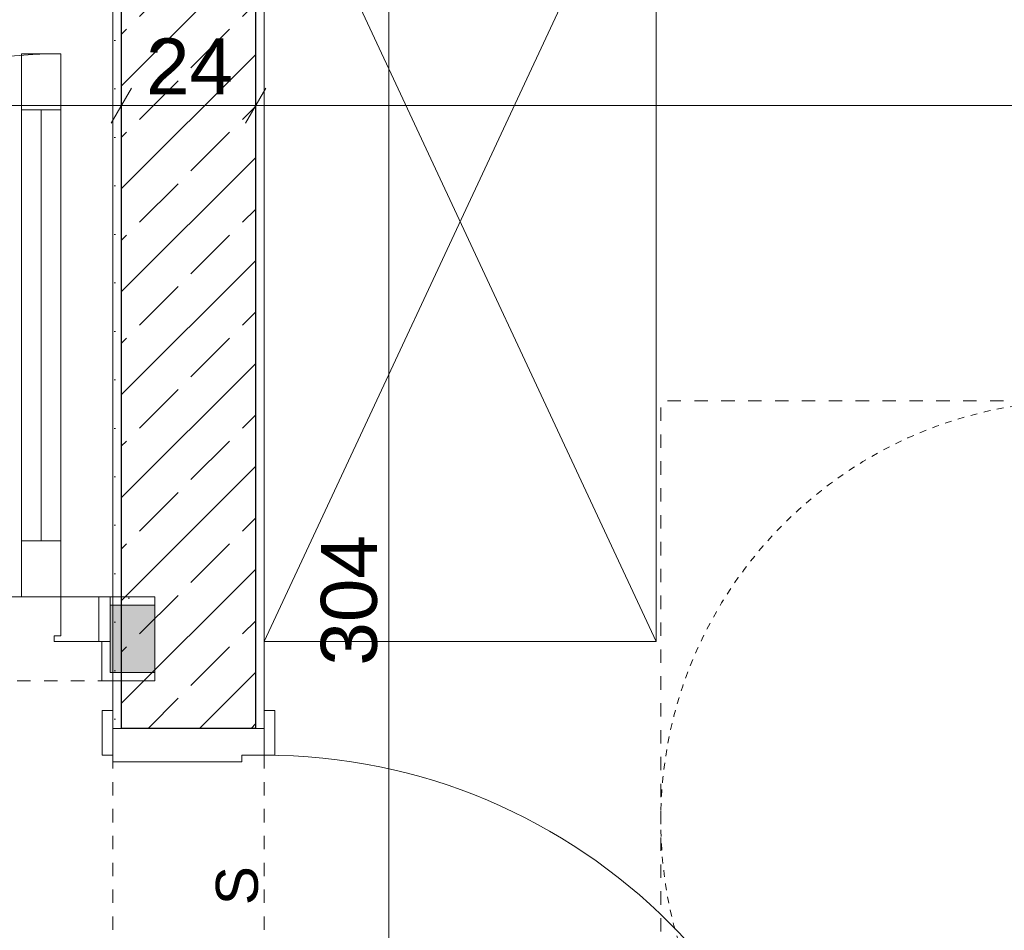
# Model space of a CAD drawing. Extents: x 100 to 2982, y 37 to 2050.
# Tile 99 of 130: x 1247 to 1422, y 1574 to 1737. Entities that reach past the tile are written whole.
import ezdxf
from ezdxf.xclip import XClip

# ---------------------------------------------------------------- set-up
doc = ezdxf.new("R2010")
doc.units = 0
doc.header["$MEASUREMENT"] = 0
doc.header["$XCLIPFRAME"] = 0
doc.linetypes.add('Przerywana', pattern=[24, 12, -12])
doc.linetypes.add('Przerywana krótka', pattern=[12, 6, -6])
for name, color, linetype in [('299-A Wymiary Opisy', 7, 'Continuous'), ('330-W Wyposażenie', 7, 'Continuous'), ('420-K Ściany', 7, 'Continuous'), ('820-G Rysunki Obrazki', 7, 'Continuous'), ('A_ŚCIANY NOŚNE', 7, 'Continuous'), ('Drzwi ARCHICAD', 7, 'Continuous'), ('OPIS_NPS_OKRĄG', 7, 'Continuous'), ('Znaczniki drzwi ARCHICADa', 7, 'Continuous')]:
    doc.layers.add(name, color=color, linetype=linetype)
doc.styles.add('STYL_AUTOMATYCZNY_3', font='arial.ttf')
doc.styles.add('STYL_AUTOMATYCZNY_7', font='arial.ttf')
pattern_1 = [(0, (-18316.349, -206.5255), (0, 8.660254), [0, -5]), (0, (-18313.849, -202.195), (0, 8.660254), [0, -5])]

# ---------------------------------------------------------------- blocks, each defined once
blk = doc.blocks.new('Rysunek_1_1', base_point=(-18316.35, -206.53))
at = {"layer": '420-K Ściany', "linetype": 'Continuous', "lineweight": 5}
h = blk.add_hatch(dxfattribs=at)
h.set_pattern_fill('Tynk_0001', color=180, style=0, pattern_type=2)
h.set_pattern_definition(pattern_1)
h.paths.add_polyline_path([(1263.3, 1801.51), (1263.3, 1610.51), (1264.8, 1610.51), (1264.8, 1801.51)])
h = blk.add_hatch(dxfattribs=at)
h.set_pattern_fill('Beton_zbrojony_0001', color=170, style=0, pattern_type=2)
h.set_pattern_definition([(45, (-18316.349, -206.526), (-9.192388, 9.192388), []), (45, (-18320.945, -201.929), (-9.192388, 9.192388), [9.75, -3.25])])
h.paths.add_polyline_path([(1264.8, 1801.51), (1264.8, 1610.51), (1288.8, 1610.51), (1288.8, 1801.51)])
h = blk.add_hatch(dxfattribs=at)
h.set_pattern_fill('Tynk_0001', color=180, style=0, pattern_type=2)
h.set_pattern_definition(pattern_1)
h.paths.add_polyline_path([(1288.8, 1801.51), (1288.8, 1610.51), (1290.3, 1610.51), (1290.3, 1801.51)])
at = {"layer": 'A_ŚCIANY NOŚNE', "linetype": 'Continuous', "lineweight": 5}
h = blk.add_hatch(dxfattribs=at)
h.set_pattern_fill('Tynk_0001', color=180, style=0, pattern_type=2)
h.set_pattern_definition(pattern_1)
h.paths.add_polyline_path([(1262.8, 1632.51), (1270.8, 1632.51), (1270.8, 1634.01), (1262.8, 1634.01)])
at = {"layer": 'A_ŚCIANY NOŚNE', "linetype": 'Continuous', "lineweight": 13}
blk.add_hatch(color=62, dxfattribs=at).paths.add_polyline_path([(1270.8, 1632.51), (1262.8, 1632.51), (1262.8, 1626.01), (1262.8, 1620.51), (1270.8, 1620.51)])
at = {"layer": 'A_ŚCIANY NOŚNE', "linetype": 'Continuous', "lineweight": 5}
h = blk.add_hatch(dxfattribs=at)
h.set_pattern_fill('Tynk_0001', color=180, style=0, pattern_type=2)
h.set_pattern_definition(pattern_1)
h.paths.add_polyline_path([(1261.3, 1619.01), (1262.8, 1619.01), (1262.8, 1620.51), (1262.8, 1626.01), (1261.3, 1626.01)])
h = blk.add_hatch(dxfattribs=at)
h.set_pattern_fill('Tynk_0001', color=180, style=0, pattern_type=2)
h.set_pattern_definition(pattern_1)
h.paths.add_polyline_path([(1262.8, 1620.51), (1262.8, 1619.01), (1270.8, 1619.01), (1270.8, 1620.51)])
at = {"layer": '299-A Wymiary Opisy', "color": 85, "linetype": 'Continuous', "lineweight": 13, "ltscale": 0.2}
for p, q in [((1312.57, 1473.51), (1312.57, 1777.51)), ((1264.8, 1717.08), (1264.8, 1726.45)), ((1288.8, 1717.08), (1288.8, 1726.45)), ((826.3, 1721.76), (1264.8, 1721.76)), ((1264.8, 1721.76), (1288.8, 1721.76)), ((1288.8, 1721.76), (1705.8, 1721.76))]:
    blk.add_line(p, q, dxfattribs=at)
at = {"layer": '299-A Wymiary Opisy', "color": 45, "linetype": 'Continuous', "lineweight": 15, "ltscale": 0.2}
for p, q in [((1266.61, 1724.89), (1263, 1718.64)), ((1290.61, 1724.89), (1287, 1718.64))]:
    blk.add_line(p, q, dxfattribs=at)
at = {"layer": '330-W Wyposażenie', "color": 4, "linetype": 'Continuous', "lineweight": 13, "ltscale": 0.2}
for p, q in [((1290.3, 1776.01), (1360.3, 1626.01)), ((1290.3, 1626.01), (1360.3, 1776.01))]:
    blk.add_line(p, q, dxfattribs=at)
at = {"layer": '330-W Wyposażenie', "color": 4, "linetype": 'Continuous', "lineweight": 13, "ltscale": 0.2, "flags": 128}
blk.add_lwpolyline([(1290.3, 1626.01), (1290.3, 1776.01), (1360.3, 1776.01), (1360.3, 1626.01)], close=True, dxfattribs=at)
at = {"layer": '420-K Ściany', "color": 27, "linetype": 'Continuous', "lineweight": 25, "ltscale": 0.2}
for p, q in [((1264.8, 1801.51), (1264.8, 1610.51)), ((1288.8, 1610.51), (1288.8, 1801.51)), ((1288.8, 1610.51), (1264.8, 1610.51))]:
    blk.add_line(p, q, dxfattribs=at)
at = {"layer": '420-K Ściany', "color": 47, "linetype": 'Continuous', "lineweight": 15, "ltscale": 0.2}
for p, q in [((1263.3, 1610.51), (1263.3, 1613.71)), ((1290.3, 1610.51), (1290.3, 1613.71)), ((1264.8, 1610.51), (1263.3, 1610.51)), ((1290.3, 1610.51), (1288.8, 1610.51))]:
    blk.add_line(p, q, dxfattribs=at)
at = {"layer": '420-K Ściany', "color": 47, "linetype": 'Continuous', "lineweight": 15, "ltscale": 0.2, "flags": 128}
for points in [[(1263.3, 1801.51), (1263.3, 1610.51)], [(1290.3, 1610.51), (1290.3, 1801.51)]]:
    blk.add_lwpolyline(points, dxfattribs=at)
at = {"layer": 'A_ŚCIANY NOŚNE', "color": 47, "linetype": 'Continuous', "lineweight": 15, "ltscale": 0.2}
for p, q in [((1262.8, 1634.01), (1262.8, 1632.51)), ((1262.8, 1632.51), (1262.8, 1626.01)), ((1261.3, 1626.01), (1261.3, 1619.01)), ((1262.8, 1626.01), (1261.3, 1626.01)), ((1262.8, 1619.01), (1261.3, 1619.01))]:
    blk.add_line(p, q, dxfattribs=at)
at = {"layer": 'A_ŚCIANY NOŚNE', "color": 67, "linetype": 'Continuous', "lineweight": 13, "ltscale": 0.2}
for p, q in [((1270.8, 1632.51), (1262.8, 1632.51)), ((1262.8, 1620.51), (1262.8, 1626.01)), ((1262.8, 1620.51), (1270.8, 1620.51))]:
    blk.add_line(p, q, dxfattribs=at)
at = {"layer": 'A_ŚCIANY NOŚNE', "color": 47, "linetype": 'Continuous', "lineweight": 15, "ltscale": 0.2, "flags": 128}
for points in [[(1270.8, 1634.01), (1262.8, 1634.01)], [(1270.8, 1634.01), (1270.8, 1632.51)], [(1270.8, 1632.51), (1270.8, 1620.51)], [(1270.8, 1620.51), (1270.8, 1619.01)], [(1262.8, 1619.01), (1270.8, 1619.01)]]:
    blk.add_lwpolyline(points, dxfattribs=at)
at = {"layer": 'Drzwi ARCHICAD', "color": 3, "linetype": 'Continuous', "lineweight": 13, "ltscale": 0.2}
for p, q in [((1247, 1721.01), (1247, 1731.01)), ((1247, 1731.01), (1254, 1731.01)), ((1254, 1731.01), (1254, 1721.01)), ((1254, 1721.01), (1247, 1721.01)), ((1250.5, 1721.01), (1250.5, 1644.01)), ((1247, 1634.01), (1247, 1644.01)), ((1247, 1644.01), (1254, 1644.01)), ((1254, 1644.01), (1254, 1634.01)), ((1254, 1634.01), (1247, 1634.01)), ((1261.4, 1605.71), (1261.4, 1613.71)), ((1261.4, 1613.71), (1263.3, 1613.71)), ((1263.3, 1613.71), (1263.3, 1605.71)), ((1290.3, 1605.71), (1290.3, 1613.71)), ((1290.3, 1613.71), (1292.2, 1613.71)), ((1292.2, 1613.71), (1292.2, 1605.71)), ((1263.3, 1605.71), (1261.4, 1605.71)), ((1292.2, 1605.71), (1290.3, 1605.71))]:
    blk.add_line(p, q, dxfattribs=at)
at = {"layer": 'Drzwi ARCHICAD', "color": 3, "linetype": 'Przerywana', "lineweight": 13, "ltscale": 0.2}
for p, q in [((1086.3, 1634.01), (1262.8, 1634.01)), ((1087.8, 1619.01), (1261.3, 1619.01)), ((1263.3, 1610.51), (1263.3, 1498.51)), ((1290.3, 1610.51), (1290.3, 1498.51))]:
    blk.add_line(p, q, dxfattribs=at)
at = {"layer": 'Drzwi ARCHICAD', "color": 23, "linetype": 'Continuous', "lineweight": 15, "ltscale": 0.2}
for p, q in [((1260.8, 1634.01), (1254, 1634.01)), ((1254, 1634.01), (1254, 1627.01)), ((1260.8, 1634.01), (1262.8, 1634.01)), ((1260.8, 1626.01), (1260.8, 1634.01)), ((1262.8, 1634.01), (1262.8, 1626.01)), ((1254, 1627.01), (1252.8, 1627.01)), ((1252.8, 1627.01), (1252.8, 1626.01)), ((1252.8, 1626.01), (1260.8, 1626.01)), ((1260.8, 1626.01), (1262.8, 1626.01)), ((1290.3, 1610.51), (1263.3, 1610.51)), ((1263.3, 1610.51), (1263.3, 1604.51)), ((1290.3, 1605.71), (1290.3, 1610.51)), ((1286.3, 1604.51), (1286.3, 1605.71)), ((1286.3, 1605.71), (1290.3, 1605.71)), ((1263.3, 1604.51), (1286.3, 1604.51))]:
    blk.add_line(p, q, dxfattribs=at)
at = {"layer": 'Drzwi ARCHICAD', "color": 47, "linetype": 'Continuous', "lineweight": 15, "ltscale": 0.2}
for p, q in [((1262.8, 1634.01), (1262.8, 1632.51)), ((1262.8, 1634.01), (1262.8, 1632.51)), ((1262.8, 1632.51), (1262.8, 1626.01)), ((1262.8, 1632.51), (1262.8, 1626.01)), ((1261.3, 1626.01), (1261.3, 1619.01)), ((1262.8, 1619.01), (1261.3, 1619.01)), ((1263.3, 1610.51), (1263.3, 1613.71)), ((1263.3, 1610.51), (1263.3, 1613.71)), ((1290.3, 1610.51), (1290.3, 1613.71)), ((1290.3, 1610.51), (1290.3, 1613.71)), ((1264.8, 1610.51), (1263.3, 1610.51)), ((1264.8, 1610.51), (1263.3, 1610.51)), ((1290.3, 1610.51), (1288.8, 1610.51)), ((1290.3, 1610.51), (1288.8, 1610.51))]:
    blk.add_line(p, q, dxfattribs=at)
at = {"layer": 'Drzwi ARCHICAD', "color": 27, "linetype": 'Continuous', "lineweight": 25, "ltscale": 0.2}
blk.add_line((1288.8, 1610.51), (1264.8, 1610.51), dxfattribs=at)
blk.add_line((1288.8, 1610.51), (1264.8, 1610.51), dxfattribs=at)
at = {"layer": 'Drzwi ARCHICAD', "color": 3, "linetype": 'Continuous', "lineweight": 13, "ltscale": 0.2, "flags": 128}
for points in [[(1250.5, 1721.01), (1250.5, 1644.01), (1247, 1644.01), (1247, 1721.01)], [(1254, 1721.01), (1254, 1644.01), (1250.5, 1644.01), (1250.5, 1721.01)]]:
    blk.add_lwpolyline(points, close=True, dxfattribs=at)
at = {"layer": 'Drzwi ARCHICAD', "color": 3, "linetype": 'Continuous', "lineweight": 13, "ltscale": 0.2}
for centre, radius, start, end in [((1254, 1634.01), 97, 90, 180), ((1290.3, 1503.31), 102.4, 0, 90)]:
    blk.add_arc(centre, radius, start, end, dxfattribs=at)
at = {"layer": 'OPIS_NPS_OKRĄG', "color": 78, "linetype": 'Przerywana', "lineweight": 13, "ltscale": 0.2, "flags": 128}
blk.add_lwpolyline([(1361.12, 1519.01), (1511.12, 1519.01), (1511.12, 1669.01), (1361.12, 1669.01)], close=True, dxfattribs=at)
at = {"layer": 'OPIS_NPS_OKRĄG', "color": 78, "linetype": 'Przerywana krótka', "lineweight": 13, "ltscale": 0.2}
blk.add_circle((1436.12, 1594.01), 75, dxfattribs=at)
at = {"layer": '299-A Wymiary Opisy', "color": 46, "linetype": 'Continuous', "lineweight": 15, "insert": (1269.21, 1723.76), "char_height": 10, "width": 15.1772, "attachment_point": 7, "style": 'STYL_AUTOMATYCZNY_7'}
blk.add_mtext('\\A1;{\\pql;\\fArial|b0|i0|c0|p38;24}', dxfattribs=at)
at = {"layer": '299-A Wymiary Opisy', "color": 46, "linetype": 'Continuous', "lineweight": 15, "insert": (1310.57, 1621.71), "char_height": 10, "width": 22.7658, "attachment_point": 7, "rotation": 90, "style": 'STYL_AUTOMATYCZNY_7'}
blk.add_mtext('\\A1;{\\pql;\\fArial|b0|i0|c0|p38;304}', dxfattribs=at)
at = {"layer": 'Znaczniki drzwi ARCHICADa', "color": 7, "linetype": 'Continuous', "lineweight": 13, "insert": (1285.8, 1558.14), "char_height": 7.5, "attachment_point": 7, "style": 'STYL_AUTOMATYCZNY_3'}
blk.add_mtext('\\A1;{\\pql;\\pt0;\\fArial|b0|i0|c238|p38;100\\fArial|b0|i0|c238|p38;\\A1{\\H.66x;\\S^  ;}\\fArial|b0|i0|c238|p38;\\fArial|b0|i0|c238|p38;}', dxfattribs=at)
at = {"layer": 'Znaczniki drzwi ARCHICADa', "color": 7, "linetype": 'Continuous', "lineweight": 13, "insert": (1289.29, 1578.91), "char_height": 7.5, "attachment_point": 7, "rotation": 90, "style": 'STYL_AUTOMATYCZNY_3'}
blk.add_mtext('\\A1;{\\pql;\\pt0;\\fArial|b0|i0|c238|p38;S\\fArial|b0|i0|c238|p38;\\fArial|b0|i0|c238|p38;\\fArial|b0|i0|c238|p38;}', dxfattribs=at)

msp = doc.modelspace()

# ---------------------------------------------------------------- block references
at = {"layer": '820-G Rysunki Obrazki', "color": 65, "linetype": 'Continuous', "lineweight": 13, "ltscale": 0.2}
ref = msp.add_blockref('Rysunek_1_1', (-18316.35, -206.53), dxfattribs=at)
XClip(ref).set_block_clipping_path([(244.527027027, 75.2081975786), (2570.9054054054, 2024.1891891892)])

doc.saveas('drawing.dxf')
